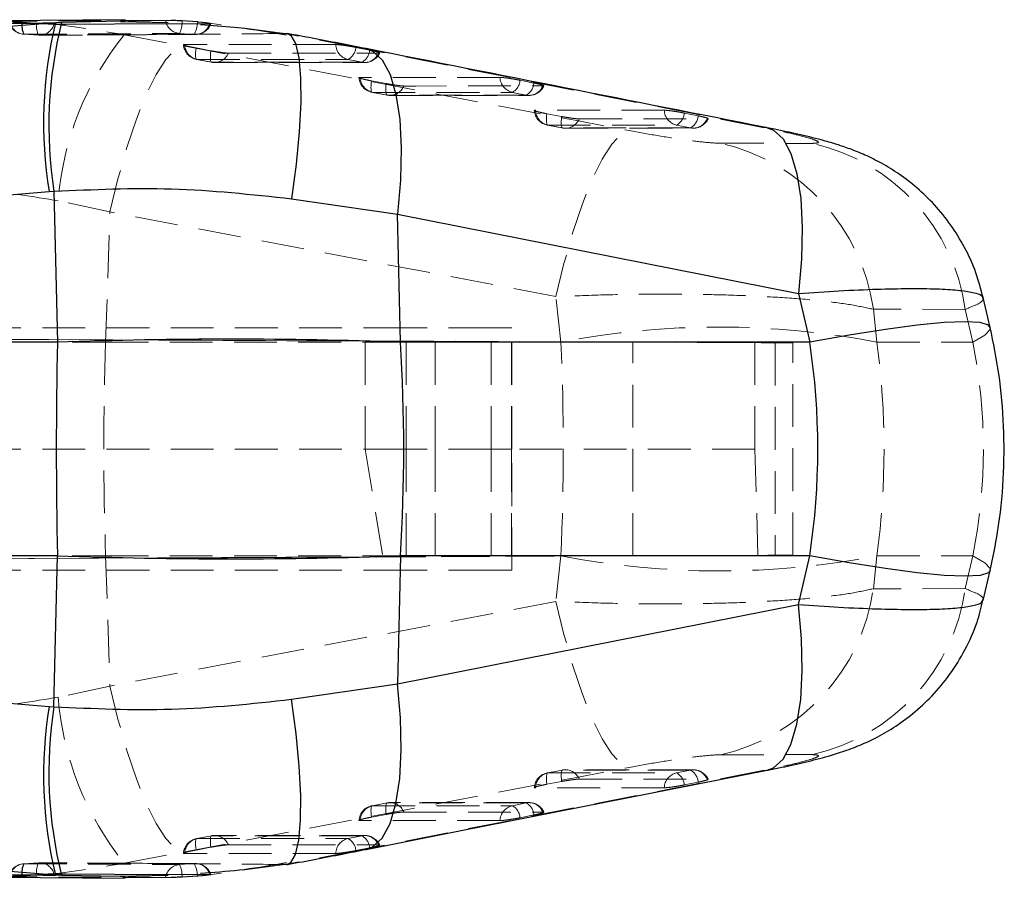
# Model space of a CAD drawing. Header units: millimetres. Extents: x 32 to 406, y 43 to 290.
# Tile 10 of 21: x 250 to 279, y 109 to 134. Entities that reach past the tile are written whole.
import ezdxf

# ---------------------------------------------------------------- set-up
doc = ezdxf.new("R2010")
doc.units = ezdxf.units.MM
doc.linetypes.add('HIDDEN', pattern=[1.905, 1.27, -0.635])

msp = doc.modelspace()

# ---------------------------------------------------------------- linework, layer by layer
at = {"color": 7, "linetype": 'Continuous', "lineweight": 25}
for p, q in [((252.842, 134.1551), (248.1499, 134.1166)), ((254.9832, 134.088), (254.5295, 134.1175)), ((250.7688, 134.0606), (247.3915, 133.7879)), ((249.7838, 134.079), (250.159, 134.0542)), ((250.9548, 134.0756), (250.7688, 134.0606)), ((254.1188, 134.0625), (252.7061, 134.0894)), ((252.8427, 134.1086), (252.7065, 134.1062)), ((255.2123, 133.9923), (255.076, 134.0036)), ((210.5588, 125.8264), (250.5823, 129.0506)), ((250.5823, 129.0506), (250.7277, 129.0619)), ((250.7277, 129.0619), (250.8285, 124.5778)), ((257.7796, 128.8409), (260.9231, 128.3784)), ((261.0084, 124.5817), (260.9231, 128.3784)), ((260.9231, 128.3784), (272.821, 126.0292)), ((272.821, 126.0292), (273.155, 124.5817)), ((278.5094, 125.0186), (278.3051, 125.9037)), ((250.8285, 124.5778), (210.3277, 124.5778)), ((273.155, 124.5817), (261.0084, 124.5817)), ((250.8285, 118.2406), (210.3277, 118.2406)), ((250.7277, 113.7565), (250.8285, 118.2406)), ((261.0084, 118.2366), (260.9231, 114.44)), ((273.155, 118.2366), (261.0084, 118.2366)), ((272.821, 116.7891), (273.155, 118.2366)), ((278.3051, 116.9147), (278.5094, 117.7998)), ((210.5588, 116.992), (250.5823, 113.7677)), ((260.9231, 114.44), (272.821, 116.7891)), ((257.7796, 113.9775), (260.9231, 114.44)), ((250.5823, 113.7677), (250.7277, 113.7565)), ((250.7688, 108.7577), (247.3915, 109.0305)), ((248.1428, 108.6998), (252.8432, 108.6633)), ((249.7838, 108.7394), (250.159, 108.7642)), ((250.9548, 108.7428), (250.7688, 108.7577)), ((252.6899, 108.7278), (254.1189, 108.758)), ((252.844, 108.7098), (252.6903, 108.7125)), ((254.9832, 108.7304), (254.5295, 108.7009)), ((255.076, 108.8148), (255.2135, 108.8269))]:
    msp.add_line(p, q, dxfattribs=at)
at = {"color": 7, "linetype": 'HIDDEN', "lineweight": 18}
for p, q in [((254.2062, 134.1324), (252.8427, 134.1086)), ((250.159, 134.0542), (250.2233, 134.0499)), ((257.5757, 133.7441), (255.2773, 134.0613)), ((250.2696, 133.6946), (249.8359, 133.7213)), ((252.8151, 133.7051), (254.563, 133.3756)), ((254.4525, 133.746), (254.8894, 133.7159)), ((257.5757, 133.7441), (257.6426, 133.7463)), ((259.8554, 133.3068), (257.5757, 133.7441)), ((254.9427, 133.3151), (255.3815, 133.2329)), ((260.0955, 133.2499), (259.6846, 133.3321)), ((271.7522, 130.9577), (259.8554, 133.3068)), ((259.8554, 133.3068), (259.9903, 133.2961)), ((255.411, 132.8918), (254.9722, 132.9741)), ((259.4564, 132.9733), (259.8673, 132.8911)), ((264.9695, 132.2748), (264.5586, 132.357)), ((260.148, 132.3392), (260.5868, 132.2569)), ((260.6164, 131.9159), (260.1775, 131.9982)), ((264.3305, 131.9982), (264.7414, 131.916)), ((265.3534, 131.3631), (265.7922, 131.2808)), ((269.8436, 131.2999), (269.4327, 131.3821)), ((265.8217, 130.9399), (265.3829, 131.0222)), ((269.2046, 131.0232), (269.6154, 130.9411)), ((271.7522, 130.9577), (271.8901, 130.9466)), ((270.5183, 130.485), (273.2442, 130.4835)), ((252.3894, 128.4473), (250.8526, 128.7769)), ((252.2609, 124.5817), (252.3894, 128.4473)), ((265.6248, 125.9342), (252.3894, 128.4473)), ((265.7729, 124.5817), (265.6248, 125.9342)), ((277.7693, 125.5551), (275.0417, 125.5569)), ((275.0417, 125.5569), (275.1485, 124.5817)), ((277.9939, 124.5817), (277.7693, 125.5551)), ((206.206, 124.8491), (259.9595, 124.6142)), ((261.1784, 125.0092), (206.3145, 125.0092)), ((271.527, 124.5672), (207.0341, 124.8491)), ((261.1784, 121.4092), (261.1784, 125.0092)), ((263.7059, 125.0092), (261.1784, 125.0092)), ((262.0433, 121.4092), (262.0433, 125.0092)), ((263.7059, 121.4092), (263.7059, 125.0092)), ((264.3087, 125.0092), (263.7059, 125.0092)), ((264.3087, 121.4092), (264.3087, 125.0092)), ((264.3123, 125.0092), (264.3087, 125.0092)), ((264.3123, 121.4092), (264.3123, 125.0092)), ((241.7467, 124.5817), (252.2609, 124.5817)), ((252.2609, 124.5817), (265.7729, 124.5817)), ((259.9595, 121.4092), (259.9595, 124.6142)), ((259.9595, 124.6142), (267.9079, 124.5803)), ((267.9079, 118.2381), (267.9079, 124.5803)), ((271.527, 121.4092), (271.527, 124.5672)), ((272.1261, 124.5642), (271.527, 124.5672)), ((272.1261, 124.5642), (272.1261, 118.2542)), ((272.6536, 118.2571), (272.6536, 124.5613)), ((275.1485, 124.5817), (277.9939, 124.5817)), ((261.1784, 121.4092), (206.0608, 121.4092)), ((259.9595, 121.4092), (260.4876, 118.2064)), ((261.1784, 121.4092), (261.1784, 117.8092)), ((263.7059, 121.4092), (261.1784, 121.4092)), ((262.0433, 121.4092), (262.0433, 117.8092)), ((263.7059, 121.4092), (263.7059, 117.8092)), ((264.3087, 121.4092), (263.7059, 121.4092)), ((264.3087, 121.4092), (264.3087, 117.8092)), ((264.3123, 121.4092), (264.3087, 121.4092)), ((271.527, 121.4092), (264.3123, 121.4092)), ((264.3123, 117.8092), (264.3123, 121.4092)), ((271.527, 121.4092), (271.6181, 118.2517)), ((206.1705, 117.9691), (260.4876, 118.2064)), ((206.9724, 117.9691), (271.6181, 118.2517)), ((241.7467, 118.2366), (252.2609, 118.2366)), ((252.2609, 118.2366), (252.3894, 114.371)), ((252.2609, 118.2366), (265.7729, 118.2366)), ((260.4876, 118.2064), (267.9079, 118.2381)), ((265.7729, 118.2366), (265.6248, 116.8842)), ((271.6181, 118.2517), (272.1261, 118.2542)), ((275.0417, 117.2615), (275.1485, 118.2366)), ((275.1485, 118.2366), (277.9939, 118.2366)), ((277.9939, 118.2366), (277.7693, 117.2633)), ((261.1784, 117.8092), (206.3145, 117.8092)), ((263.7059, 117.8092), (261.1784, 117.8092)), ((264.3087, 117.8092), (263.7059, 117.8092)), ((264.3123, 117.8092), (264.3087, 117.8092)), ((277.7693, 117.2633), (275.0417, 117.2615)), ((265.6248, 116.8842), (252.3894, 114.371)), ((252.3894, 114.371), (250.8526, 114.0415)), ((270.5183, 112.3334), (273.2442, 112.3348)), ((271.7522, 111.8606), (259.8554, 109.5116)), ((265.8153, 111.8785), (265.3765, 111.7962)), ((265.8217, 111.8785), (265.3829, 111.7962)), ((269.6989, 111.8856), (265.9053, 111.8868)), ((269.2046, 111.7951), (269.6154, 111.8773)), ((271.7522, 111.8606), (271.89, 111.8718)), ((265.3534, 111.4552), (265.7922, 111.5375)), ((269.8436, 111.5185), (269.4327, 111.4363)), ((260.61, 110.9025), (260.1712, 110.8202)), ((260.6164, 110.9025), (260.1775, 110.8202)), ((264.8247, 110.9107), (260.6998, 110.9108)), ((264.3305, 110.8202), (264.7414, 110.9024)), ((260.148, 110.4792), (260.5868, 110.5615)), ((264.9695, 110.5436), (264.5586, 110.4614)), ((255.4046, 109.9266), (254.9658, 109.8443)), ((255.411, 109.9266), (254.9722, 109.8443)), ((259.9506, 109.9355), (255.4943, 109.9349)), ((259.4564, 109.8451), (259.8673, 109.9273)), ((254.9427, 109.5032), (255.3815, 109.5855)), ((260.0955, 109.5685), (259.6846, 109.4863)), ((252.8151, 109.1133), (254.563, 109.4428)), ((259.8554, 109.5116), (257.5757, 109.0743)), ((259.8554, 109.5116), (259.9852, 109.5213)), ((250.2696, 109.1238), (249.8359, 109.0971)), ((254.9273, 109.1047), (250.3042, 109.1255)), ((254.4525, 109.0723), (254.8894, 109.1025)), ((257.5757, 109.0743), (255.2773, 108.7571)), ((257.5757, 109.0743), (257.642, 109.072)), ((250.159, 108.7642), (250.2233, 108.7685)), ((254.2062, 108.686), (252.844, 108.7098))]:
    msp.add_line(p, q, dxfattribs=at)
at = {"color": 8, "linetype": 'Continuous', "lineweight": 25}
for p, q in [((252.7065, 134.1062), (250.9548, 134.0756)), ((252.6903, 108.7125), (250.9548, 108.7428))]:
    msp.add_line(p, q, dxfattribs=at)
at = {"color": 7, "linetype": 'HIDDEN', "lineweight": 18, "flags": 128}
for points in [[(254.0367, 134.1353), (253.6789, 134.1332), (252.2375, 134.1247), (249.4172, 134.107)], [(249.8359, 133.7213), (250.196, 133.7233), (251.6364, 133.7313), (254.4525, 133.746)], [(254.8894, 133.7159), (254.5293, 133.7143), (253.0888, 133.7079), (250.2696, 133.6946)], [(252.3894, 128.4473), (252.6268, 129.4325), (252.8901, 130.3584), (253.1718, 131.1981), (253.4635, 131.9272), (253.7569, 132.5247), (254.0434, 132.9731), (254.3147, 133.2595), (254.563, 133.3756)], [(254.563, 133.3756), (266.2442, 131.1575), (267.7986, 130.8622)], [(259.0883, 133.4172), (258.7278, 133.4173), (257.2856, 133.4175), (254.6041, 133.418)], [(254.9427, 133.3151), (254.935, 133.242), (254.9305, 133.1745), (254.9294, 133.1145), (254.9317, 133.0636), (254.9373, 133.0232), (254.9461, 132.9943), (254.9578, 132.9778), (254.9722, 132.9741)], [(254.9658, 132.9741), (255.273, 132.9165), (255.4046, 132.8918)], [(254.9722, 132.9741), (255.3328, 132.974), (256.775, 132.9738), (259.4564, 132.9733)], [(255.411, 132.8918), (255.3966, 132.8956), (255.3849, 132.9121), (255.3761, 132.9409), (255.3705, 132.9813), (255.3682, 133.0322), (255.3693, 133.0922), (255.3738, 133.1597), (255.3815, 133.2329)], [(255.9035, 133.1621), (256.264, 133.1621), (257.7062, 133.1618), (260.3597, 133.1615)], [(259.8673, 132.8911), (259.5068, 132.8912), (258.0646, 132.8914), (255.411, 132.8918)], [(255.4943, 132.8835), (258.6137, 132.883), (259.9506, 132.8828)], [(263.9624, 132.4421), (263.6018, 132.4421), (262.1596, 132.4421), (259.8095, 132.4421)], [(260.148, 132.3392), (260.1403, 132.266), (260.1358, 132.1985), (260.1347, 132.1386), (260.137, 132.0877), (260.1426, 132.0473), (260.1514, 132.0184), (260.1632, 132.0019), (260.1775, 131.9982)], [(260.6164, 131.9159), (260.602, 131.9196), (260.5902, 131.9361), (260.5814, 131.965), (260.5758, 132.0054), (260.5735, 132.0563), (260.5746, 132.1163), (260.5791, 132.1838), (260.5868, 132.2569)], [(261.1088, 132.1862), (261.4693, 132.1862), (262.9115, 132.1863), (265.2338, 132.1864)], [(260.1712, 131.9982), (260.4783, 131.9406), (260.61, 131.9159)], [(260.1775, 131.9982), (260.5381, 131.9982), (261.9803, 131.9982), (264.3305, 131.9982)], [(264.7414, 131.916), (264.3808, 131.916), (262.9386, 131.916), (260.6164, 131.9159)], [(260.6998, 131.9076), (263.5872, 131.9076), (264.8247, 131.9077)], [(268.8364, 131.4671), (268.4759, 131.467), (267.0337, 131.4666), (265.0148, 131.4661)], [(265.3534, 131.3631), (265.3456, 131.29), (265.3412, 131.2225), (265.34, 131.1625), (265.3423, 131.1116), (265.348, 131.0712), (265.3567, 131.0424), (265.3685, 131.0259), (265.3829, 131.0222)], [(265.8217, 130.9399), (265.8073, 130.9436), (265.7956, 130.9601), (265.7868, 130.9889), (265.7811, 131.0293), (265.7789, 131.0802), (265.78, 131.1402), (265.7844, 131.2077), (265.7922, 131.2808)], [(266.3141, 131.2101), (266.6747, 131.2102), (268.1169, 131.2107), (270.1078, 131.2114)], [(265.3765, 131.0222), (265.6837, 130.9646), (265.8153, 130.9399)], [(265.3829, 131.0222), (265.7434, 131.0223), (267.1857, 131.0227), (269.2046, 131.0232)], [(269.6154, 130.9411), (269.2549, 130.9409), (267.8127, 130.9405), (265.8217, 130.9399)], [(265.9053, 130.9315), (268.5608, 130.9324), (269.6989, 130.9327)], [(265.6248, 125.9342), (265.8622, 126.9191), (266.1256, 127.8448), (266.4072, 128.6844), (266.699, 129.4135), (266.9924, 130.011), (267.2789, 130.4595), (267.5502, 130.746), (267.7986, 130.8622)], [(277.9939, 124.5817), (278.3482, 124.7921), (278.5041, 124.9613), (278.5094, 125.0185)], [(277.9939, 118.2366), (278.3482, 118.0263), (278.5041, 117.8571), (278.5094, 117.7999)], [(265.6248, 116.8842), (265.8622, 115.8993), (266.1256, 114.9736), (266.4072, 114.134), (266.699, 113.4049), (266.9924, 112.8074), (267.2789, 112.3589), (267.5502, 112.0724), (267.7986, 111.9561)], [(252.3894, 114.371), (252.6268, 113.3859), (252.8901, 112.46), (253.1718, 111.6203), (253.4635, 110.8912), (253.7569, 110.2937), (254.0434, 109.8452), (254.3147, 109.5588), (254.563, 109.4428)], [(254.563, 109.4428), (266.2442, 111.6609), (267.7986, 111.9561)], [(265.3534, 111.4552), (265.3456, 111.5284), (265.3412, 111.5959), (265.34, 111.6559), (265.3423, 111.7068), (265.348, 111.7472), (265.3567, 111.776), (265.3685, 111.7925), (265.3829, 111.7962)], [(265.3829, 111.7962), (265.7434, 111.7961), (267.1857, 111.7957), (269.2046, 111.7951)], [(265.8217, 111.8785), (265.8073, 111.8748), (265.7956, 111.8583), (265.7868, 111.8294), (265.7811, 111.789), (265.7789, 111.7382), (265.78, 111.6782), (265.7844, 111.6107), (265.7922, 111.5375)], [(269.6154, 111.8773), (269.2549, 111.8774), (267.8127, 111.8779), (265.8217, 111.8785)], [(268.8364, 111.3513), (268.4759, 111.3514), (267.0337, 111.3518), (265.0148, 111.3523)], [(266.3141, 111.6083), (266.6747, 111.6081), (268.1169, 111.6076), (270.1078, 111.6069)], [(260.148, 110.4792), (260.1403, 110.5523), (260.1358, 110.6198), (260.1347, 110.6798), (260.137, 110.7307), (260.1426, 110.7711), (260.1514, 110.8), (260.1632, 110.8165), (260.1775, 110.8202)], [(260.1775, 110.8202), (260.5381, 110.8202), (261.9803, 110.8202), (264.3305, 110.8202)], [(260.6164, 110.9025), (260.602, 110.8988), (260.5902, 110.8822), (260.5814, 110.8534), (260.5758, 110.813), (260.5735, 110.7621), (260.5746, 110.7021), (260.5791, 110.6346), (260.5868, 110.5615)], [(264.7414, 110.9024), (264.3808, 110.9024), (262.9386, 110.9024), (260.6164, 110.9025)], [(261.1088, 110.6322), (261.4693, 110.6322), (262.9115, 110.6321), (265.2338, 110.632)], [(263.9624, 110.3763), (263.6018, 110.3763), (262.1596, 110.3763), (259.8095, 110.3763)], [(255.411, 109.9266), (255.3966, 109.9228), (255.3849, 109.9063), (255.3761, 109.8775), (255.3705, 109.837), (255.3682, 109.7862), (255.3693, 109.7262), (255.3738, 109.6587), (255.3815, 109.5855)], [(259.8673, 109.9273), (259.5068, 109.9272), (258.0646, 109.927), (255.411, 109.9266)], [(254.9427, 109.5032), (254.935, 109.5764), (254.9305, 109.6439), (254.9294, 109.7039), (254.9317, 109.7548), (254.9373, 109.7952), (254.9461, 109.824), (254.9578, 109.8406), (254.9722, 109.8443)], [(254.9722, 109.8443), (255.3328, 109.8444), (256.775, 109.8446), (259.4564, 109.8451)], [(255.9035, 109.6563), (256.264, 109.6563), (257.7062, 109.6565), (260.3597, 109.6569)], [(259.0883, 109.4012), (258.7278, 109.4011), (257.2856, 109.4009), (254.6041, 109.4004)], [(249.8359, 109.0971), (250.196, 109.0951), (251.6364, 109.0871), (254.4525, 109.0723)], [(254.8894, 109.1025), (254.5293, 109.104), (253.0888, 109.1105), (250.2696, 109.1238)], [(254.0367, 108.6831), (253.6789, 108.6851), (252.2375, 108.6937), (249.4172, 108.7113)]]:
    msp.add_lwpolyline(points, dxfattribs=at)
at = {"color": 7, "linetype": 'Continuous', "lineweight": 25, "flags": 128}
for points in [[(250.7294, 134.0202), (251.0841, 134.0216), (252.5252, 134.0272), (255.3516, 134.0375)], [(259.9935, 109.5229), (262.8563, 110.0883), (271.8907, 111.8715)], [(250.7294, 108.7982), (251.0841, 108.7968), (252.5252, 108.7912), (255.3516, 108.7809)]]:
    msp.add_lwpolyline(points, dxfattribs=at)
at = {"color": 8, "linetype": 'Continuous', "lineweight": 25, "flags": 128}
for points in [[(257.6426, 133.7463), (257.7555, 133.6885), (257.8966, 133.445), (257.9944, 133.0213), (258.046, 132.4308), (258.0497, 131.6922), (258.0053, 130.8289), (257.9143, 129.8684), (257.7796, 128.8409)], [(259.9903, 133.2961), (260.1819, 133.225), (260.4664, 132.9622), (260.7002, 132.5264), (260.8761, 131.9309), (260.9888, 131.194), (261.0348, 130.3383), (261.0127, 129.3901), (260.9231, 128.3784)], [(271.8901, 130.9466), (272.0788, 130.8762), (272.3634, 130.6135), (272.5974, 130.1777), (272.7735, 129.5822), (272.8863, 128.8453), (272.9325, 127.9895), (272.9104, 127.0411), (272.821, 126.0292)], [(278.5094, 125.0185), (278.4577, 125.0852), (278.2102, 125.1607), (277.7677, 125.1861), (277.1409, 125.1607), (276.3451, 125.0852), (275.3996, 124.9613), (274.3276, 124.7921), (273.155, 124.5817)], [(278.5094, 117.7999), (278.4577, 117.7332), (278.2102, 117.6577), (277.7677, 117.6323), (277.1409, 117.6577), (276.3451, 117.7332), (275.3996, 117.8571), (274.3276, 118.0263), (273.155, 118.2366)], [(271.89, 111.8718), (272.0788, 111.9422), (272.3634, 112.2049), (272.5974, 112.6407), (272.7735, 113.2362), (272.8863, 113.9731), (272.9325, 114.8289), (272.9104, 115.7773), (272.821, 116.7891)], [(259.9852, 109.5213), (260.1819, 109.5933), (260.4664, 109.8562), (260.7002, 110.292), (260.8761, 110.8875), (260.9888, 111.6244), (261.0348, 112.4801), (261.0127, 113.4283), (260.9231, 114.44)], [(257.642, 109.072), (257.7555, 109.1298), (257.8966, 109.3733), (257.9944, 109.7971), (258.046, 110.3876), (258.0497, 111.1262), (258.0053, 111.9894), (257.9143, 112.95), (257.7796, 113.9775)]]:
    msp.add_lwpolyline(points, dxfattribs=at)
at = {"color": 7, "linetype": 'HIDDEN', "lineweight": 18}
for centre, radius, start, end in [((254.4962, 134.2094), 0.4654, 189.16056, 264.60815), ((253.7089, 134.0938), 0.8209, 334.93562, 1.65304), ((249.86, 134.2078), 0.4872, 192.30278, 266.97142), ((249.8756, 134.1844), 0.4648, 189.57897, 265.10573), ((250.7568, 133.9388), 0.545, 168.23198, 206.62155), ((250.2941, 134.1474), 0.4535, 266.90589, 343.70794), ((254.2578, 134.073), 0.7255, 330.52025, 1.18537), ((254.9178, 134.1679), 0.4529, 266.40094, 343.26237), ((254.9252, 134.2016), 0.4872, 270.24397, 340.61703), ((250.3018, 134.1805), 0.4872, 265.96482, 270.27929), ((259.7453, 128.0906), 8.9191, 140.98694, 175.58672), ((255.0556, 133.453), 0.4872, 185.07855, 259.3815), ((255.0797, 133.4378), 0.476, 182.38162, 256.94397), ((259.5639, 133.437), 0.476, 182.38761, 256.95063), ((259.2342, 133.3666), 0.4518, 299.47158, 355.61346), ((259.645, 133.2844), 0.4518, 299.4735, 355.61374), ((255.4907, 133.3303), 0.4457, 259.69791, 337.82288), ((259.947, 133.3296), 0.4457, 259.70449, 337.8324), ((259.9507, 133.37), 0.4872, 269.99131, 335.34574), ((255.4944, 133.3707), 0.4872, 259.38145, 269.99095), ((260.2609, 132.477), 0.4872, 185.07881, 259.38082), ((260.2851, 132.4619), 0.476, 182.38113, 256.94347), ((264.4379, 132.4619), 0.476, 182.38942, 256.95377), ((264.1081, 132.3916), 0.4519, 299.48217, 355.61146), ((260.6961, 132.3544), 0.4457, 259.69474, 337.82433), ((264.519, 132.3094), 0.4519, 299.48069, 355.61156), ((264.821, 132.3545), 0.4457, 259.70623, 337.83374), ((264.8247, 132.3949), 0.4872, 270.00202, 335.33589), ((260.6998, 132.3948), 0.4872, 259.38074, 270.00162), ((265.4663, 131.501), 0.4872, 185.08027, 259.37954), ((265.4904, 131.4859), 0.476, 182.38228, 256.94033), ((265.9014, 131.3784), 0.4457, 259.6925, 337.82129), ((269.312, 131.487), 0.476, 182.39465, 256.95421), ((268.9821, 131.4166), 0.4519, 299.48889, 355.61404), ((269.3929, 131.3345), 0.452, 299.49132, 355.61242), ((269.6951, 131.3796), 0.4457, 259.70871, 337.83681), ((269.6987, 131.4199), 0.4872, 270.01837, 335.29855), ((265.9051, 131.4187), 0.4872, 259.37939, 270.01795), ((269.2069, 124.7413), 5.8915, 7.95724, 77.13948), ((271.9347, 124.7396), 5.8913, 7.95668, 77.15726), ((270.4607, 100.3275), 24.7031, 79.06091, 100.93909), ((348.2651, 121.4092), 96.0566, 178.107294, 181.892706), ((270.4607, 142.4909), 24.7031, 259.06091, 280.93909), ((269.2069, 118.0771), 5.8915, 282.86052, 352.04276), ((271.9347, 118.0788), 5.8913, 282.84274, 352.04332), ((259.7453, 114.7278), 8.9191, 184.41328, 219.01306), ((265.4663, 111.3174), 0.4872, 100.62046, 174.97532), ((265.4904, 111.3325), 0.476, 103.05967, 177.61772), ((265.9051, 111.3996), 0.4872, 89.98205, 100.62061), ((265.9014, 111.44), 0.4457, 22.17871, 100.3075), ((269.312, 111.3314), 0.476, 103.04579, 177.60535), ((268.9821, 111.4017), 0.4519, 4.38596, 60.51111), ((269.6951, 111.4388), 0.4457, 22.16319, 100.29129), ((269.3929, 111.4839), 0.452, 4.38758, 60.50868), ((269.6987, 111.3984), 0.4872, 24.73843, 89.98163), ((260.2609, 110.3414), 0.4872, 100.61918, 174.97635), ((260.2851, 110.3565), 0.476, 103.05653, 177.61887), ((260.6998, 110.4236), 0.4872, 89.99838, 100.61926), ((260.6961, 110.464), 0.4457, 22.17567, 100.30526), ((264.4379, 110.3565), 0.476, 103.04623, 177.61058), ((264.1081, 110.4268), 0.4519, 4.38854, 60.51783), ((264.821, 110.4638), 0.4457, 22.16626, 100.29377), ((264.519, 110.509), 0.4519, 4.38844, 60.51931), ((264.8247, 110.4235), 0.4872, 24.68456, 89.99798), ((255.4944, 109.4477), 0.4872, 90.00905, 100.61855), ((255.4907, 109.488), 0.4457, 22.17712, 100.30209), ((259.947, 109.4887), 0.4457, 22.1676, 100.29551), ((259.645, 109.534), 0.4518, 4.38626, 60.5265), ((259.9507, 109.4484), 0.4872, 24.66978, 90.00869), ((255.0556, 109.3654), 0.4872, 100.6185, 174.9766), ((255.0797, 109.3806), 0.476, 103.05603, 177.61838), ((259.5639, 109.3814), 0.476, 103.04937, 177.61239), ((259.2342, 109.4517), 0.4518, 4.38654, 60.52842), ((249.86, 108.6106), 0.4872, 93.02858, 167.73374), ((249.8756, 108.634), 0.4648, 94.89427, 170.42103), ((250.7568, 108.8796), 0.545, 153.37845, 191.76802), ((250.3018, 108.6379), 0.4872, 89.72071, 94.03518), ((250.2941, 108.671), 0.4535, 16.29206, 93.09411), ((254.4962, 108.609), 0.4654, 95.39185, 170.83944), ((253.7089, 108.7246), 0.8209, 358.34696, 25.06438), ((254.9178, 108.6504), 0.4529, 16.73763, 93.59906), ((254.2578, 108.7454), 0.7255, 358.81463, 29.47975), ((254.9252, 108.6168), 0.4872, 19.33366, 89.75603)]:
    msp.add_arc(centre, radius, start, end, dxfattribs=at)
at = {"color": 7, "linetype": 'Continuous', "lineweight": 25}
for centre, radius, start, end in [((250.3343, 133.9766), 0.56, 169.46497, 207.12338), ((263.2473, 131.0878), 12.8278, 166.59963, 189.13756), ((263.2029, 131.0088), 12.6262, 165.94253, 188.87002), ((407.1159, 121.4092), 156.3196, 178.838531, 181.161469), ((209.5642, 121.4092), 51.5419, 356.47105, 3.52895), ((263.2473, 111.7306), 12.8278, 170.86244, 193.40037), ((263.2029, 111.8096), 12.6262, 171.12998, 194.05747), ((250.3343, 108.8418), 0.56, 152.87662, 190.53503)]:
    msp.add_arc(centre, radius, start, end, dxfattribs=at)
for centre, major_axis, ratio, start_param, end_param in [((253.336, 121.4092), (22.1031, 0.4087), 0.146304, 1.2135926, 1.68178), ((257.6413, 121.4092), (0, 18.27), 0.8622353, 4.5378561, 4.8869219), ((253.336, 121.4092), (22.1031, -0.4087), 0.146304, 4.6014053, 5.0695928)]:
    msp.add_ellipse(centre, major_axis=major_axis, ratio=ratio, start_param=start_param, end_param=end_param, dxfattribs=at)
at = {"color": 7, "linetype": 'HIDDEN', "lineweight": 18}
for centre, major_axis, ratio, start_param, end_param in [((261.3975, 121.4092), (0, 18.27), 0.243178, 4.5378561, 4.8869219), ((265.3456, 124.5931), (7.308, -0.0318), 0.0002382, 5.0706162, 6.6654366), ((261.3975, 121.4092), (0, 18.27), 0.7642635, 4.5378561, 4.8869219), ((257.6413, 121.4092), (20.6666, 0), 0.8840359, 6.1086524, 6.4577182), ((265.3456, 118.2253), (7.308, 0.0318), 0.0002382, 5.900934, 7.4957544)]:
    msp.add_ellipse(centre, major_axis=major_axis, ratio=ratio, start_param=start_param, end_param=end_param, dxfattribs=at)
for points, knots in [([(254.2062, 134.1324), (254.1735, 134.1332), (254.101, 134.1351), (254.0595, 134.1353), (254.0367, 134.1353)], [0, 0, 0, 0, 0.4504744, 1, 1, 1, 1]), ([(248.5047, 134.0747), (248.8006, 134.0867), (250.2583, 134.1458), (251.6811, 133.9006), (252.8151, 133.7051)], [0, 0, 0, 0, 0.2029633, 1, 1, 1, 1]), ([(250.2233, 134.0499), (250.2742, 134.0462), (250.378, 134.0385), (250.5276, 134.0285), (250.6522, 134.0217), (250.7091, 134.0201), (250.7291, 134.0202), (250.7294, 134.0202)], [0, 0, 0, 0, 0.2420068, 0.4928332, 0.7442034, 0.9961978, 1, 1, 1, 1]), ([(255.2773, 134.0613), (255.2398, 134.0655), (255.1649, 134.0738), (255.054, 134.0826), (254.9928, 134.0872), (254.9832, 134.088)], [0, 0, 0, 0, 0.4572776, 0.9144463, 1, 1, 1, 1]), ([(255.3818, 134.0411), (255.3799, 134.043), (255.3759, 134.0471), (255.3248, 134.0553), (255.2848, 134.0604), (255.2773, 134.0613)], [0, 0, 0, 0, 0.409143, 0.8890985, 1, 1, 1, 1]), ([(250.3042, 133.6932), (250.8393, 133.6958), (252.3803, 133.7034), (253.9214, 133.7096), (254.9273, 133.7136)], [0, 0, 0, 0, 0.3472187, 1, 1, 1, 1]), ([(257.5757, 133.7441), (256.7253, 133.7373), (255.1369, 133.7246), (253.5516, 133.7113), (252.8151, 133.7051)], [0, 0, 0, 0, 0.5353791, 1, 1, 1, 1]), ([(254.6041, 133.418), (254.5862, 133.4177), (254.5646, 133.4173), (254.5729, 133.4117), (254.5743, 133.4108)], [0, 0, 0, 0, 0.8338322, 1, 1, 1, 1]), ([(254.5881, 133.3996), (254.6074, 133.3928), (254.646, 133.3793), (254.7612, 133.3515), (254.8676, 133.3294), (254.9305, 133.3175), (254.9427, 133.3151)], [0, 0, 0, 0, 0.3085261, 0.6170569, 0.925572, 1, 1, 1, 1]), ([(259.6846, 133.3321), (259.643, 133.3401), (259.5512, 133.3579), (259.4007, 133.383), (259.2566, 133.4034), (259.1475, 133.4153), (259.1063, 133.4166), (259.0883, 133.4172)], [0, 0, 0, 0, 0.180174, 0.3974948, 0.6148125, 0.8321294, 1, 1, 1, 1]), ([(260.3597, 133.1615), (260.36, 133.1615), (260.3798, 133.1615), (260.4021, 133.1649), (260.3823, 133.1794), (260.3111, 133.2017), (260.2091, 133.2265), (260.1286, 133.2431), (260.0955, 133.2499)], [0, 0, 0, 0, 0.00308252, 0.21517151, 0.42726461, 0.63935224, 0.85144116, 1, 1, 1, 1]), ([(255.3815, 133.2329), (255.4197, 133.2259), (255.5096, 133.2095), (255.6518, 133.1872), (255.7862, 133.1698), (255.8663, 133.1628), (255.8955, 133.1622), (255.9035, 133.1621)], [0, 0, 0, 0, 0.1794614, 0.4229186, 0.6663953, 0.9098576, 1, 1, 1, 1]), ([(259.8095, 132.4421), (259.7915, 132.4418), (259.77, 132.4414), (259.7782, 132.4358), (259.7796, 132.4348)], [0, 0, 0, 0, 0.8337899, 1, 1, 1, 1]), ([(259.7934, 132.4237), (259.8127, 132.4169), (259.8513, 132.4033), (259.9665, 132.3756), (260.0729, 132.3534), (260.1358, 132.3415), (260.148, 132.3392)], [0, 0, 0, 0, 0.3085233, 0.6170555, 0.9255709, 1, 1, 1, 1]), ([(264.5586, 132.357), (264.517, 132.3651), (264.4252, 132.3828), (264.2748, 132.4079), (264.1306, 132.4283), (264.0216, 132.4402), (263.9803, 132.4415), (263.9624, 132.4421)], [0, 0, 0, 0, 0.1801841, 0.3975025, 0.6148172, 0.832136, 1, 1, 1, 1]), ([(260.5868, 132.2569), (260.625, 132.25), (260.7149, 132.2336), (260.857, 132.2113), (260.9914, 132.1938), (261.0716, 132.1868), (261.1009, 132.1863), (261.1088, 132.1862)], [0, 0, 0, 0, 0.1791962, 0.4226592, 0.6661282, 0.9095878, 1, 1, 1, 1]), ([(265.2338, 132.1864), (265.2486, 132.1873), (265.2783, 132.1893), (265.2564, 132.2042), (265.1866, 132.2262), (265.0844, 132.2511), (265.0033, 132.2678), (264.9695, 132.2748)], [0, 0, 0, 0, 0.2120946, 0.4241943, 0.6362895, 0.8483821, 1, 1, 1, 1]), ([(265.0148, 131.4661), (264.9969, 131.4658), (264.9753, 131.4654), (264.9836, 131.4598), (264.985, 131.4588)], [0, 0, 0, 0, 0.8323532, 1, 1, 1, 1]), ([(264.9987, 131.4477), (265.018, 131.4409), (265.0565, 131.4273), (265.1716, 131.3996), (265.2781, 131.3774), (265.3411, 131.3655), (265.3534, 131.3631)], [0, 0, 0, 0, 0.3083756, 0.6167555, 0.9251275, 1, 1, 1, 1]), ([(265.7922, 131.2808), (265.7983, 131.2797), (265.8554, 131.269), (265.9682, 131.2496), (266.1167, 131.2277), (266.242, 131.2129), (266.2902, 131.211), (266.3141, 131.2101)], [0, 0, 0, 0, 0.0290796, 0.2726917, 0.5162883, 0.7598979, 1, 1, 1, 1]), ([(269.4327, 131.3821), (269.3911, 131.3901), (269.2993, 131.4079), (269.1488, 131.4329), (269.0047, 131.4534), (268.8956, 131.4652), (268.8544, 131.4665), (268.8364, 131.4671)], [0, 0, 0, 0, 0.1802037, 0.3975152, 0.6148249, 0.832146, 1, 1, 1, 1]), ([(270.1078, 131.2114), (270.1221, 131.2123), (270.1515, 131.2141), (270.1328, 131.2283), (270.0655, 131.25), (269.9632, 131.2752), (269.8798, 131.2924), (269.8436, 131.2999)], [0, 0, 0, 0, 0.2010808, 0.4131647, 0.625254, 0.8373363, 1, 1, 1, 1]), ([(273.2442, 130.4835), (273.3172, 130.488), (273.4633, 130.4969), (273.3604, 130.5686), (273.0244, 130.6749), (272.4776, 130.8095), (271.9975, 130.9076), (271.7522, 130.9577)], [0, 0, 0, 0, 0.1973261, 0.3948322, 0.5898814, 0.7904993, 1, 1, 1, 1]), ([(267.7986, 130.8622), (268.0764, 130.8113), (268.6326, 130.7094), (269.4382, 130.5868), (270.1266, 130.5015), (270.3856, 130.4906), (270.5183, 130.485)], [0, 0, 0, 0, 0.2534127, 0.507371, 0.7476438, 1, 1, 1, 1]), ([(250.8526, 128.7769), (250.1059, 128.9033), (248.589, 129.16), (247.0337, 129.056), (246.244, 129.0032)], [0, 0, 0, 0, 0.49224967, 1, 1, 1, 1]), ([(275.0417, 125.5569), (274.8279, 125.6043), (274.4002, 125.699), (273.4958, 125.8136), (272.4397, 125.9033), (271.2397, 125.9675), (269.9055, 126.0041), (268.4877, 126.0111), (267.0419, 125.9899), (266.0972, 125.9527), (265.6248, 125.9342)], [0, 0, 0, 0, 0.1277825, 0.2555635, 0.3773007, 0.4990383, 0.6258612, 0.7526874, 0.8763415, 1, 1, 1, 1]), ([(278.2796, 125.8978), (278.2897, 125.8821), (278.3239, 125.8288), (278.1729, 125.7147), (277.905, 125.6087), (277.7693, 125.5551)], [0, 0, 0, 0, 0.1712439, 0.5804671, 1, 1, 1, 1]), ([(275.0417, 117.2615), (274.8279, 117.2141), (274.4002, 117.1194), (273.4958, 117.0048), (272.4397, 116.9151), (271.2397, 116.8508), (269.9055, 116.8143), (268.4877, 116.8073), (267.0419, 116.8285), (266.0972, 116.8656), (265.6248, 116.8842)], [0, 0, 0, 0, 0.1277825, 0.2555635, 0.3773007, 0.4990383, 0.6258612, 0.7526874, 0.8763415, 1, 1, 1, 1]), ([(278.2796, 116.9206), (278.2897, 116.9363), (278.3239, 116.9896), (278.1729, 117.1037), (277.905, 117.2097), (277.7693, 117.2633)], [0, 0, 0, 0, 0.1712439, 0.5804671, 1, 1, 1, 1]), ([(250.8526, 114.0415), (250.1059, 113.9151), (248.589, 113.6583), (247.0337, 113.7624), (246.244, 113.8152)], [0, 0, 0, 0, 0.49224967, 1, 1, 1, 1]), ([(267.7986, 111.9561), (268.0764, 112.007), (268.6326, 112.109), (269.4382, 112.2316), (270.1266, 112.3168), (270.3856, 112.3278), (270.5183, 112.3334)], [0, 0, 0, 0, 0.2534127, 0.507371, 0.7476438, 1, 1, 1, 1]), ([(273.2442, 112.3348), (273.3172, 112.3304), (273.4633, 112.3215), (273.3604, 112.2498), (273.0244, 112.1435), (272.4776, 112.0089), (271.9975, 111.9108), (271.7522, 111.8606)], [0, 0, 0, 0, 0.1973261, 0.3948322, 0.5898814, 0.7904993, 1, 1, 1, 1]), ([(265.0148, 111.3523), (264.9969, 111.3526), (264.9753, 111.353), (264.9836, 111.3587), (264.985, 111.3596)], [0, 0, 0, 0, 0.8294674, 1, 1, 1, 1]), ([(264.9987, 111.3707), (265.018, 111.3775), (265.0565, 111.391), (265.1716, 111.4188), (265.2781, 111.441), (265.3411, 111.4529), (265.3534, 111.4552)], [0, 0, 0, 0, 0.3083756, 0.6167555, 0.9251275, 1, 1, 1, 1]), ([(265.7922, 111.5375), (265.7983, 111.5387), (265.8554, 111.5493), (265.9682, 111.5688), (266.1167, 111.5907), (266.242, 111.6055), (266.2902, 111.6073), (266.3141, 111.6083)], [0, 0, 0, 0, 0.0290796, 0.2726917, 0.5162883, 0.7598979, 1, 1, 1, 1]), ([(269.4327, 111.4363), (269.3911, 111.4283), (269.2993, 111.4105), (269.1488, 111.3855), (269.0047, 111.365), (268.8956, 111.3532), (268.8544, 111.3519), (268.8364, 111.3513)], [0, 0, 0, 0, 0.1802037, 0.3975152, 0.6148249, 0.832146, 1, 1, 1, 1]), ([(270.1078, 111.6069), (270.1221, 111.6061), (270.1515, 111.6043), (270.1328, 111.59), (270.0655, 111.5684), (269.9632, 111.5432), (269.8798, 111.526), (269.8436, 111.5185)], [0, 0, 0, 0, 0.2010808, 0.4131647, 0.625254, 0.8373363, 1, 1, 1, 1]), ([(259.8095, 110.3763), (259.795, 110.3772), (259.7655, 110.379), (259.7855, 110.3935), (259.8535, 110.4154), (259.9659, 110.4427), (260.0729, 110.465), (260.1358, 110.4769), (260.148, 110.4792)], [0, 0, 0, 0, 0.18581656, 0.37778643, 0.56975382, 0.76172674, 0.95368923, 1, 1, 1, 1]), ([(260.5868, 110.5615), (260.625, 110.5684), (260.7149, 110.5848), (260.857, 110.6071), (260.9914, 110.6245), (261.0716, 110.6316), (261.1009, 110.6321), (261.1088, 110.6322)], [0, 0, 0, 0, 0.1791962, 0.4226592, 0.6661282, 0.9095878, 1, 1, 1, 1]), ([(264.5586, 110.4614), (264.517, 110.4533), (264.4252, 110.4356), (264.2748, 110.4105), (264.1306, 110.3901), (264.0216, 110.3782), (263.9803, 110.3769), (263.9624, 110.3763)], [0, 0, 0, 0, 0.1801841, 0.3975025, 0.6148172, 0.832136, 1, 1, 1, 1]), ([(265.2338, 110.632), (265.2486, 110.631), (265.2783, 110.6291), (265.2564, 110.6142), (265.1866, 110.5922), (265.0844, 110.5672), (265.0033, 110.5505), (264.9695, 110.5436)], [0, 0, 0, 0, 0.2120946, 0.4241943, 0.6362895, 0.8483821, 1, 1, 1, 1]), ([(255.3815, 109.5855), (255.4197, 109.5925), (255.5096, 109.6089), (255.6518, 109.6311), (255.7862, 109.6486), (255.8663, 109.6556), (255.8955, 109.6561), (255.9035, 109.6563)], [0, 0, 0, 0, 0.1794614, 0.4229186, 0.6663953, 0.9098576, 1, 1, 1, 1]), ([(260.3597, 109.6569), (260.36, 109.6569), (260.3798, 109.6569), (260.4021, 109.6534), (260.3823, 109.6389), (260.3111, 109.6167), (260.2091, 109.5919), (260.1286, 109.5753), (260.0955, 109.5685)], [0, 0, 0, 0, 0.00308252, 0.21517151, 0.42726461, 0.63935224, 0.85144116, 1, 1, 1, 1]), ([(254.6041, 109.4004), (254.5862, 109.4007), (254.5646, 109.401), (254.5729, 109.4067), (254.5743, 109.4077)], [0, 0, 0, 0, 0.8309207, 1, 1, 1, 1]), ([(254.5881, 109.4188), (254.6074, 109.4256), (254.646, 109.4391), (254.7612, 109.4669), (254.8676, 109.489), (254.9305, 109.5009), (254.9427, 109.5032)], [0, 0, 0, 0, 0.3085261, 0.6170569, 0.925572, 1, 1, 1, 1]), ([(259.6846, 109.4863), (259.643, 109.4782), (259.5512, 109.4605), (259.4007, 109.4354), (259.2566, 109.415), (259.1475, 109.4031), (259.1063, 109.4018), (259.0883, 109.4012)], [0, 0, 0, 0, 0.180174, 0.3974948, 0.6148125, 0.8321294, 1, 1, 1, 1]), ([(248.496, 108.7439), (248.7948, 108.7318), (250.2554, 108.6724), (251.6811, 108.9179), (252.8151, 109.1133)], [0, 0, 0, 0, 0.20455318, 1, 1, 1, 1]), ([(257.5757, 109.0743), (256.7253, 109.0811), (255.1369, 109.0938), (253.5516, 109.1071), (252.8151, 109.1133)], [0, 0, 0, 0, 0.5353791, 1, 1, 1, 1]), ([(250.2233, 108.7685), (250.2742, 108.7722), (250.378, 108.7799), (250.5276, 108.7899), (250.6522, 108.7967), (250.7091, 108.7983), (250.7291, 108.7982), (250.7294, 108.7982)], [0, 0, 0, 0, 0.2420068, 0.4928332, 0.7442034, 0.9961978, 1, 1, 1, 1]), ([(255.2773, 108.7571), (255.2398, 108.7529), (255.1649, 108.7446), (255.054, 108.7357), (254.9928, 108.7311), (254.9832, 108.7304)], [0, 0, 0, 0, 0.4572776, 0.9144463, 1, 1, 1, 1]), ([(255.3818, 108.7772), (255.3799, 108.7754), (255.3759, 108.7713), (255.3248, 108.7631), (255.2848, 108.758), (255.2773, 108.7571)], [0, 0, 0, 0, 0.4091828, 0.889106, 1, 1, 1, 1]), ([(254.2062, 108.686), (254.1735, 108.6852), (254.101, 108.6832), (254.0595, 108.6831), (254.0367, 108.6831)], [0, 0, 0, 0, 0.4504744, 1, 1, 1, 1])]:
    msp.add_open_spline(points, degree=3, knots=knots, dxfattribs=at)
at = {"color": 7, "linetype": 'Continuous', "lineweight": 25}
for points, knots in [([(254.5295, 134.1175), (254.48, 134.1202), (254.3775, 134.1257), (254.2688, 134.1304), (254.2155, 134.1321), (254.2062, 134.1324)], [0, 0, 0, 0, 0.43497412, 0.90073358, 1, 1, 1, 1]), ([(245.9882, 134.0081), (246.9129, 134.0187), (248.508, 134.0369), (250.0998, 134.0536), (250.7688, 134.0606)], [0, 0, 0, 0, 0.5797188, 1, 1, 1, 1]), ([(249.3892, 134.1052), (249.3898, 134.1046), (249.3914, 134.1031), (249.4555, 134.0985), (249.5642, 134.0917), (249.6825, 134.0848), (249.7589, 134.0804), (249.7838, 134.079)], [0, 0, 0, 0, 0.1710717, 0.4098167, 0.6480124, 0.8856391, 1, 1, 1, 1]), ([(257.6319, 133.6918), (257.1555, 133.7744), (256.3559, 133.913), (255.5414, 133.9695), (255.2123, 133.9923)], [0, 0, 0, 0, 0.5958385, 1, 1, 1, 1]), ([(255.3516, 134.0375), (255.3695, 134.0377), (255.3902, 134.038), (255.3828, 134.0408), (255.3818, 134.0411)], [0, 0, 0, 0, 0.8642558, 1, 1, 1, 1]), ([(259.991, 133.2954), (259.9777, 133.298), (259.4575, 133.4017), (258.677, 133.5527), (257.895, 133.6977), (257.6447, 133.7441)], [0, 0, 0, 0, 0.0174453, 0.6854479, 1, 1, 1, 1]), ([(271.8907, 130.9465), (271.8783, 130.9489), (267.9125, 131.7314), (263.9468, 132.5147), (259.9935, 133.2956)], [0, 0, 0, 0, 0.0031247, 1, 1, 1, 1]), ([(278.2984, 125.9031), (278.2346, 126.1497), (278.1013, 126.6648), (277.7672, 127.3915), (277.3508, 128.0688), (276.8737, 128.6575), (276.3594, 129.1566), (275.8282, 129.5667), (275.3032, 129.8911), (274.8068, 130.1378), (274.3533, 130.3206), (273.9246, 130.4643), (273.4254, 130.6069), (272.8312, 130.75), (272.2806, 130.8703), (271.9611, 130.9315), (271.8845, 130.9462)], [0, 0, 0, 0, 0.0829487, 0.1732113, 0.2595285, 0.3418165, 0.4198532, 0.4932528, 0.561338, 0.6231959, 0.6793628, 0.7324475, 0.7966068, 0.8916926, 0.9740226, 1, 1, 1, 1]), ([(250.7277, 129.0619), (251.8926, 129.1142), (254.2589, 129.2204), (256.594, 128.9687), (257.7796, 128.8409)], [0, 0, 0, 0, 0.4922791, 1, 1, 1, 1]), ([(278.5094, 117.7998), (278.5887, 118.1803), (278.7753, 119.075), (278.9209, 120.5082), (278.9318, 122.0793), (278.8013, 123.59), (278.6031, 124.5596), (278.5094, 125.0186)], [0, 0, 0, 0, 0.1602472, 0.3767416, 0.5921741, 0.8069145, 1, 1, 1, 1]), ([(271.8875, 111.8718), (271.91, 111.8761), (272.1871, 111.9285), (272.692, 112.0373), (273.3862, 112.2003), (273.9809, 112.3671), (274.5677, 112.5775), (275.1058, 112.8215), (275.6583, 113.1367), (276.2334, 113.5531), (276.7996, 114.0774), (277.3283, 114.712), (277.7817, 115.4497), (278.1182, 116.1928), (278.2399, 116.7003), (278.292, 116.9174)], [0, 0, 0, 0, 0.0075896, 0.0934506, 0.18388, 0.2832557, 0.3507541, 0.4129161, 0.4838832, 0.5613698, 0.6454067, 0.7355843, 0.830086, 0.9273064, 1, 1, 1, 1]), ([(250.7277, 113.7565), (251.8926, 113.7042), (254.2589, 113.598), (256.594, 113.8497), (257.7796, 113.9775)], [0, 0, 0, 0, 0.4922791, 1, 1, 1, 1]), ([(257.6474, 109.0736), (257.6645, 109.0767), (258.2179, 109.178), (259.0048, 109.3287), (259.7506, 109.4766), (259.9853, 109.5231)], [0, 0, 0, 0, 0.021353, 0.6920377, 1, 1, 1, 1]), ([(255.2135, 108.8269), (255.6024, 108.8545), (256.4164, 108.9122), (257.2138, 109.057), (257.6302, 109.1327)], [0, 0, 0, 0, 0.477753, 1, 1, 1, 1]), ([(245.9882, 108.8102), (246.9129, 108.7997), (248.508, 108.7815), (250.0998, 108.7648), (250.7688, 108.7577)], [0, 0, 0, 0, 0.5797188, 1, 1, 1, 1]), ([(249.398, 108.7153), (249.416, 108.7168), (249.4519, 108.7198), (249.5651, 108.7267), (249.6824, 108.7336), (249.7589, 108.738), (249.7838, 108.7394)], [0, 0, 0, 0, 0.2880165, 0.5753703, 0.8620377, 1, 1, 1, 1]), ([(254.5295, 108.7009), (254.48, 108.6982), (254.3775, 108.6927), (254.2688, 108.688), (254.2155, 108.6863), (254.2062, 108.686)], [0, 0, 0, 0, 0.43497412, 0.90073358, 1, 1, 1, 1]), ([(255.3516, 108.7809), (255.3695, 108.7807), (255.3902, 108.7804), (255.3828, 108.7776), (255.3818, 108.7772)], [0, 0, 0, 0, 0.86436671, 1, 1, 1, 1])]:
    msp.add_open_spline(points, degree=3, knots=knots, dxfattribs=at)
at = {"color": 8, "linetype": 'Continuous', "lineweight": 25}
for points in [[(272.821, 126.0292), (273.2282, 126.0564), (274.0529, 126.1113), (275.1531, 126.1581), (276.129, 126.178), (276.9352, 126.1683), (277.5774, 126.1305), (278.023, 126.0642), (278.2698, 125.9865), (278.2769, 125.9222), (278.2796, 125.8978)], [(272.821, 116.7891), (273.2282, 116.762), (274.0529, 116.7071), (275.1531, 116.6602), (276.129, 116.6404), (276.9352, 116.6501), (277.5774, 116.6879), (278.023, 116.7542), (278.2698, 116.8318), (278.2769, 116.8962), (278.2796, 116.9206)]]:
    msp.add_open_spline(points, degree=3, knots=[0, 0, 0, 0, 0.1320334, 0.2673964, 0.3967589, 0.5292902, 0.6575893, 0.7890147, 0.9200649, 1, 1, 1, 1], dxfattribs=at)

doc.saveas('drawing.dxf')
